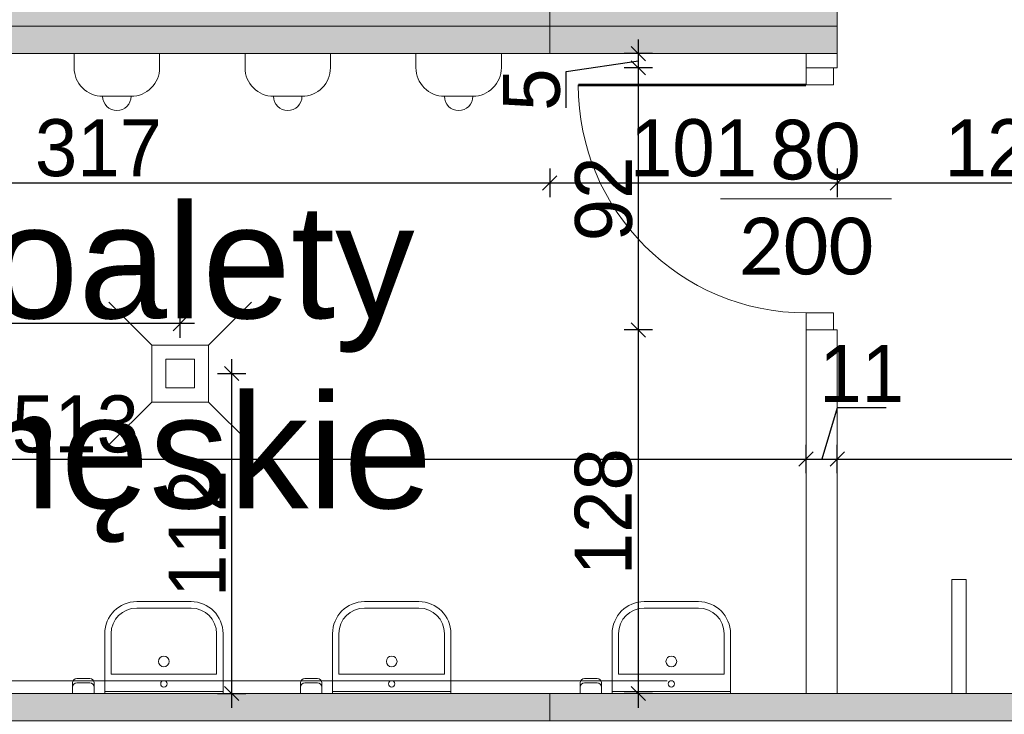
# Model space of a CAD drawing. Header units: millimetres. Extents: x 1962 to 3194, y -795 to -219.
# Tile 118 of 256: x 2519.79 to 2523.25, y -572.91 to -570.47. Entities that reach past the tile are written whole.
import ezdxf

# ---------------------------------------------------------------- set-up
doc = ezdxf.new("R2010")
doc.units = ezdxf.units.MM
doc.layers.get('0').update_dxf_attribs({"lineweight": 5})
doc.layers.get('Defpoints').update_dxf_attribs({"lineweight": 9})
for name, color, linetype, lineweight in [('A_hatch nawierzchnia', 253, 'Continuous', 9), ('A_obiekty kontenery', 152, 'Continuous', 9), ('A_obiekty kontenery opisy', 142, 'Continuous', 9), ('A_wymiary detale', 82, 'Continuous', 9), ('A_wyposażenie armatura sanitarna', 132, 'Continuous', 9), ('A_wyposażenie kanalizacja', 32, 'Continuous', 9), ('A_wyposażenie stolarka', 16, 'Continuous', 9)]:
    doc.layers.add(name, color=color, linetype=linetype, lineweight=lineweight)
doc.styles.get("Standard").update_dxf_attribs({"font": 'arial.ttf'})
doc.styles.add('wymiary pzt', font='txt')
doc.dimstyles.new('wymiary detale', dxfattribs={"dimtxt": 0.2, "dimasz": 0.05, "dimexe": 0.05, "dimexo": 0, "dimgap": 0.02, "dimtad": 1, "dimdec": 0, "dimlfac": 100, "dimzin": 0, "dimtxsty": 'wymiary pzt', "dimblk": 'OBLIQUE', "dimcen": 0.1, "dimdle": 0.05, "dimadec": 1, "dimazin": 0, "dimtfac": 1, "dimtmove": 0, "dimatfit": 3, "dimfxl": 0, "dimarcsym": 0})

# ---------------------------------------------------------------- blocks, each defined once
blk = doc.blocks.new('zw$281D')
at = {"layer": 'A_wyposażenie armatura sanitarna'}
for p, q in [((-0.3203, -0.0375), (-0.3203, 0)), ((-0.3203, 0), (-0.2453, 0)), ((-0.2453, -0.0375), (-0.2453, 0)), ((0.2078, 0), (-0.2078, 0)), ((-0.2078, -0.21), (-0.2078, 0)), ((0.2078, -0.21), (0.2078, 0)), ((0.2078, -0.0075), (-0.2078, -0.0075)), ((-0.3053, -0.0375), (-0.2603, -0.0375)), ((-0.3053, -0.0525), (-0.2603, -0.0525)), ((0.1853, -0.0675), (-0.1853, -0.0675)), ((-0.1853, -0.21), (-0.1853, -0.0675)), ((0.1853, -0.21), (0.1853, -0.0675)), ((0.0953, -0.3), (-0.0953, -0.3)), ((0.0953, -0.3225), (-0.0953, -0.3225))]:
    blk.add_line(p, q, dxfattribs=at)
for centre, radius in [((0, -0.0338), 0.0112), ((0, -0.1125), 0.0188)]:
    blk.add_circle(centre, radius, dxfattribs=at)
for centre, radius, start, end in [((-0.3053, -0.0225), 0.015, 180, 270), ((-0.2603, -0.0225), 0.015, 270, 0), ((-0.3053, -0.0375), 0.015, 180, 270), ((-0.2603, -0.0375), 0.015, 270, 0), ((-0.0953, -0.21), 0.1125, 180, 270), ((-0.0953, -0.21), 0.09, 180, 270), ((0.0953, -0.21), 0.1125, 270, 0), ((0.0953, -0.21), 0.09, 270, 0)]:
    blk.add_arc(centre, radius, start, end, dxfattribs=at)
blk = doc.blocks.new('zw$6E8F')
at = {"layer": 'A_wyposażenie stolarka'}
blk.add_line((0.46, -0.3), (0.46, 0.3), dxfattribs=at)
for points in [[(0.06, 0), (0, 0), (0, 0.096), (0.06, 0.096)], [(0.92, 0), (0.86, 0), (0.86, 0.096), (0.92, 0.096)]]:
    blk.add_lwpolyline(points, close=True, dxfattribs=at)
at = {"layer": 'A_wyposażenie stolarka', "const_width": 0.01}
blk.add_lwpolyline([(0.06, 0), (0.06, -0.8)], dxfattribs=at)
at = {"layer": 'A_wyposażenie stolarka'}
blk.add_arc((0.06, 0), 0.8, 270, 0, dxfattribs=at)
at = {"layer": 'A_wyposażenie stolarka', "insert": (0.46, 0), "char_height": 0.2, "width": 0.488349, "attachment_point": 5, "rotation": 90, "style": 'wymiary pzt'}
blk.add_mtext('{\\fCalibri|b0|i0|c238|p34;\\W0.90929; }{\\fCalibri|b0|i0|c238|p34;80}\\P{\\fCalibri|b0|i0|c238|p34;200}', dxfattribs=at)
blk = doc.blocks.new('zw$184B')
at = {"layer": 'A_wyposażenie armatura sanitarna'}
blk.add_lwpolyline([(-0.05, -0.15), (0.05, -0.15, 0.414214), (0.15, -0.05), (0.15, 0), (-0.15, 0), (-0.15, -0.05, 0.414214)], format="xyb", close=True, dxfattribs=at)
blk.add_arc((0, -0.15), 0.05, 180, 0, dxfattribs=at)
blk = doc.blocks.new('zw$EC30')
at = {"layer": 'A_hatch nawierzchnia'}
h = blk.add_hatch(color=256, dxfattribs=at)
h.dxf.hatch_style = 1
h.paths.add_polyline_path([(-9.227, -43.552), (-9.227, -42.343), (-9.131, -42.343), (-9.131, -43.456), (-6.294, -43.456), (-6.294, -41.21), (-9.131, -41.21), (-9.131, -41.323), (-9.227, -41.323), (-9.227, -41.114), (-6.198, -41.114), (-6.198, -43.552)])
h = blk.add_hatch(color=256, dxfattribs=at)
h.dxf.hatch_style = 1
h.paths.add_polyline_path([(-5.188, -43.552), (-5.188, -43.456), (-6.102, -43.456), (-6.102, -41.21), (-0.236, -41.21), (-0.236, -42.668), (-0.14, -42.668), (-0.14, -41.114), (-6.198, -41.114), (-6.198, -43.552)])
h = blk.add_hatch(color=256, dxfattribs=at)
h.dxf.hatch_style = 1
h.paths.add_polyline_path([(-9.367, -43.648), (-6.198, -43.648), (-6.198, -43.552), (-9.227, -43.552), (-9.367, -43.552)])
h = blk.add_hatch(color=256, dxfattribs=at)
h.dxf.hatch_style = 1
h.paths.add_polyline_path([(-5.188, -43.648), (-5.188, -43.552), (-6.198, -43.552), (-6.198, -43.648)])
h = blk.add_hatch(color=256, dxfattribs=at)
h.dxf.hatch_style = 1
h.paths.add_polyline_path([(-12.256, -45.99), (-6.198, -45.99), (-6.198, -45.894), (-12.16, -45.894), (-12.16, -45.236), (-12.256, -45.236)])
h = blk.add_hatch(color=256, dxfattribs=at)
h.dxf.hatch_style = 1
h.paths.add_polyline_path([(-0.14, -45.99), (-0.14, -45.686), (-0.236, -45.686), (-0.236, -45.894), (-6.198, -45.894), (-6.198, -45.99)])
at = {"layer": 'A_obiekty kontenery'}
blk.add_line((-5.188, -43.648), (-5.188, -43.456), dxfattribs=at)
blk.add_lwpolyline([(-9.227, -43.552), (-6.198, -43.552), (-6.198, -41.114), (-9.227, -41.114)], close=True, dxfattribs=at)
for points in [[(-3.988, -43.552), (-0.14, -43.552), (-0.14, -41.114), (-6.198, -41.114), (-6.198, -43.552), (-5.188, -43.552)], [(-6.198, -43.648), (-6.198, -43.552), (-12.256, -43.552), (-12.256, -45.99), (-6.198, -45.99), (-6.198, -45.894)], [(-6.198, -45.894), (-6.198, -45.99), (-0.14, -45.99), (-0.14, -43.552), (-3.988, -43.552)], [(-5.188, -43.552), (-6.198, -43.552), (-6.198, -43.648)], [(-12.01, -43.648), (-12.16, -43.648), (-12.16, -45.894), (-6.198, -45.894)], [(-6.198, -43.648), (-9.367, -43.648)], [(-6.198, -45.894), (-0.236, -45.894), (-0.236, -43.648), (-3.988, -43.648)], [(-5.188, -43.648), (-6.198, -43.648)]]:
    blk.add_lwpolyline(points, dxfattribs=at)
at = {"layer": 'A_wyposażenie armatura sanitarna'}
for p, q in [((-5.298, -43.698), (-5.298, -43.648)), ((-5.188, -43.698), (-5.188, -43.648)), ((-7.5955, -44.671), (-7.7455, -44.521)), ((-7.3955, -44.671), (-7.2455, -44.521)), ((-5.298, -45.894), (-5.298, -44.618)), ((-5.188, -45.894), (-5.188, -44.618)), ((-7.5955, -44.871), (-7.7455, -45.021)), ((-7.3955, -44.871), (-7.2455, -45.021))]:
    blk.add_line(p, q, dxfattribs=at)
for points in [[(-5.188, -43.698), (-5.298, -43.698)], [(-5.188, -44.618), (-5.298, -44.618)], [(-4.786, -45.894), (-4.786, -45.494), (-4.736, -45.494), (-4.736, -45.894)]]:
    blk.add_lwpolyline(points, dxfattribs=at)
for points in [[(-7.5955, -44.671), (-7.3955, -44.671), (-7.3955, -44.871), (-7.5955, -44.871)], [(-7.4455, -44.721), (-7.5455, -44.721), (-7.5455, -44.821), (-7.4455, -44.821)]]:
    blk.add_lwpolyline(points, close=True, dxfattribs=at)
at = {"layer": 'A_wyposażenie kanalizacja'}
blk.add_lwpolyline([(-12.261, -45.849), (-5.7859, -45.849)], dxfattribs=at)
at = {"layer": 'A_wyposażenie armatura sanitarna'}
for p in [(-7.7178, -43.648), (-7.1178, -43.648), (-6.5178, -43.648)]:
    blk.add_blockref('zw$184B', p, dxfattribs=at)
at = {"layer": 'A_wyposażenie armatura sanitarna', "xscale": -1, "rotation": 179.9999999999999}
for p in [(-7.5528, -45.894), (-6.7528, -45.894), (-5.7709, -45.894)]:
    blk.add_blockref('zw$281D', p, dxfattribs=at)
at = {"layer": 'A_wyposażenie stolarka', "rotation": 270}
blk.add_blockref('zw$6E8F', (-5.298, -43.698), dxfattribs=at)
at = {"layer": 'A_obiekty kontenery opisy', "insert": (-7.4955, -44.771), "char_height": 0.4, "width": 5.866, "attachment_point": 5}
blk.add_mtext('toalety\\Pmęskie', dxfattribs=at)
blk = doc.blocks.new('_Oblique')
at = {"color": 0, "linetype": 'ByBlock', "lineweight": -2}
blk.add_line((-0.5, -0.5), (0.5, 0.5), dxfattribs=at)
blk = doc.blocks.new('*D1071')
at = {"layer": 'A_wymiary detale', "color": 0, "lineweight": -2}
for p, q in [((2517.4198, -572.0658), (2517.4198, -571.9658)), ((2522.5503, -572.0658), (2522.5503, -571.9658)), ((2517.3698, -572.0158), (2522.6003, -572.0158))]:
    blk.add_line(p, q, dxfattribs=at)
at = {"layer": 'Defpoints', "color": 0}
for p in [(2522.5503, -572.0158), (2517.4198, -572.8386), (2522.5503, -572.8386)]:
    blk.add_point(p, dxfattribs=at)
at = {"layer": 'A_wymiary detale', "color": 0, "lineweight": -2, "xscale": 0.05, "yscale": 0.05, "zscale": 0.05, "rotation": 180}
blk.add_blockref('_Oblique', (2517.4198, -572.0158), dxfattribs=at)
at = {"layer": 'A_wymiary detale', "color": 0, "lineweight": -2, "xscale": 0.05, "yscale": 0.05, "zscale": 0.05}
blk.add_blockref('_Oblique', (2522.5503, -572.0158), dxfattribs=at)
at = {"layer": 'A_wymiary detale', "color": 0, "insert": (2519.985, -571.8937), "char_height": 0.2, "attachment_point": 5, "style": 'wymiary pzt'}
blk.add_mtext('513', dxfattribs=at)
blk = doc.blocks.new('*D1072')
at = {"layer": 'A_wymiary detale', "color": 0, "lineweight": -2}
for p, q in [((2522.6593, -571.8358), (2522.6053, -572.0158)), ((2522.8316, -571.8358), (2522.6593, -571.8358)), ((2522.5503, -572.0658), (2522.5503, -571.9658)), ((2522.6603, -572.0658), (2522.6603, -571.9658)), ((2522.5003, -572.0158), (2522.7103, -572.0158))]:
    blk.add_line(p, q, dxfattribs=at)
at = {"layer": 'Defpoints', "color": 0}
for p in [(2522.6603, -572.0158), (2522.5503, -572.8386), (2522.6603, -572.8386)]:
    blk.add_point(p, dxfattribs=at)
at = {"layer": 'A_wymiary detale', "color": 0, "lineweight": -2, "xscale": 0.05, "yscale": 0.05, "zscale": 0.05, "rotation": 180}
blk.add_blockref('_Oblique', (2522.5503, -572.0158), dxfattribs=at)
at = {"layer": 'A_wymiary detale', "color": 0, "lineweight": -2, "xscale": 0.05, "yscale": 0.05, "zscale": 0.05}
blk.add_blockref('_Oblique', (2522.6603, -572.0158), dxfattribs=at)
at = {"layer": 'A_wymiary detale', "color": 0, "insert": (2522.7454, -571.7158), "char_height": 0.2, "attachment_point": 5, "style": 'wymiary pzt'}
blk.add_mtext('11', dxfattribs=at)
blk = doc.blocks.new('*D1073')
at = {"layer": 'A_wymiary detale', "color": 0, "lineweight": -2}
for p, q in [((2522.6603, -572.0658), (2522.6603, -571.9658)), ((2527.6123, -571.9658), (2527.6123, -572.0658)), ((2522.6103, -572.0158), (2527.6623, -572.0158))]:
    blk.add_line(p, q, dxfattribs=at)
at = {"layer": 'Defpoints', "color": 0}
for p in [(2527.6123, -571.8426), (2527.6123, -572.0158), (2522.6603, -572.8386)]:
    blk.add_point(p, dxfattribs=at)
at = {"layer": 'A_wymiary detale', "color": 0, "lineweight": -2, "xscale": 0.05, "yscale": 0.05, "zscale": 0.05, "rotation": 180}
blk.add_blockref('_Oblique', (2522.6603, -572.0158), dxfattribs=at)
at = {"layer": 'A_wymiary detale', "color": 0, "lineweight": -2, "xscale": 0.05, "yscale": 0.05, "zscale": 0.05}
blk.add_blockref('_Oblique', (2527.6123, -572.0158), dxfattribs=at)
at = {"layer": 'A_wymiary detale', "color": 0, "insert": (2525.1363, -571.8937), "char_height": 0.2, "attachment_point": 5, "style": 'wymiary pzt'}
blk.add_mtext('495', dxfattribs=at)
blk = doc.blocks.new('*D1082')
at = {"layer": 'A_wymiary detale', "color": 0, "lineweight": -2}
for p, q in [((2518.4813, -570.9964), (2518.4813, -571.0964)), ((2521.6503, -570.9964), (2521.6503, -571.0964)), ((2518.4313, -571.0464), (2521.7003, -571.0464))]:
    blk.add_line(p, q, dxfattribs=at)
at = {"layer": 'Defpoints', "color": 0}
for p in [(2518.4813, -570.5926), (2521.6503, -570.5926), (2521.6503, -571.0464)]:
    blk.add_point(p, dxfattribs=at)
at = {"layer": 'A_wymiary detale', "color": 0, "lineweight": -2, "xscale": 0.05, "yscale": 0.05, "zscale": 0.05, "rotation": 180}
blk.add_blockref('_Oblique', (2518.4813, -571.0464), dxfattribs=at)
at = {"layer": 'A_wymiary detale', "color": 0, "lineweight": -2, "xscale": 0.05, "yscale": 0.05, "zscale": 0.05}
blk.add_blockref('_Oblique', (2521.6503, -571.0464), dxfattribs=at)
at = {"layer": 'A_wymiary detale', "color": 0, "insert": (2520.0658, -570.9243), "char_height": 0.2, "attachment_point": 5, "style": 'wymiary pzt'}
blk.add_mtext('317', dxfattribs=at)
blk = doc.blocks.new('*D1083')
at = {"layer": 'A_wymiary detale', "color": 0, "lineweight": -2}
for p, q in [((2521.6503, -570.9964), (2521.6503, -571.0964)), ((2522.6603, -570.9964), (2522.6603, -571.0964)), ((2521.6003, -571.0464), (2522.7103, -571.0464))]:
    blk.add_line(p, q, dxfattribs=at)
at = {"layer": 'Defpoints', "color": 0}
for p in [(2521.6503, -570.5926), (2522.6603, -570.5926), (2522.6603, -571.0464)]:
    blk.add_point(p, dxfattribs=at)
at = {"layer": 'A_wymiary detale', "color": 0, "lineweight": -2, "xscale": 0.05, "yscale": 0.05, "zscale": 0.05, "rotation": 180}
blk.add_blockref('_Oblique', (2521.6503, -571.0464), dxfattribs=at)
at = {"layer": 'A_wymiary detale', "color": 0, "lineweight": -2, "xscale": 0.05, "yscale": 0.05, "zscale": 0.05}
blk.add_blockref('_Oblique', (2522.6603, -571.0464), dxfattribs=at)
at = {"layer": 'A_wymiary detale', "color": 0, "insert": (2522.1553, -570.9243), "char_height": 0.2, "attachment_point": 5, "style": 'wymiary pzt'}
blk.add_mtext('101', dxfattribs=at)
blk = doc.blocks.new('*D1084')
at = {"layer": 'A_wymiary detale', "color": 0, "lineweight": -2}
for p, q in [((2522.6603, -570.9964), (2522.6603, -571.0964)), ((2523.8603, -570.9964), (2523.8603, -571.0964)), ((2522.6103, -571.0464), (2523.9103, -571.0464))]:
    blk.add_line(p, q, dxfattribs=at)
at = {"layer": 'Defpoints', "color": 0}
for p in [(2522.6603, -570.5926), (2523.8603, -570.5926), (2523.8603, -571.0464)]:
    blk.add_point(p, dxfattribs=at)
at = {"layer": 'A_wymiary detale', "color": 0, "lineweight": -2, "xscale": 0.05, "yscale": 0.05, "zscale": 0.05, "rotation": 180}
blk.add_blockref('_Oblique', (2522.6603, -571.0464), dxfattribs=at)
at = {"layer": 'A_wymiary detale', "color": 0, "lineweight": -2, "xscale": 0.05, "yscale": 0.05, "zscale": 0.05}
blk.add_blockref('_Oblique', (2523.8603, -571.0464), dxfattribs=at)
at = {"layer": 'A_wymiary detale', "color": 0, "insert": (2523.2603, -570.9243), "char_height": 0.2, "attachment_point": 5, "style": 'wymiary pzt'}
blk.add_mtext('120', dxfattribs=at)
blk = doc.blocks.new('*D1108')
at = {"layer": 'A_wymiary detale', "color": 0, "lineweight": -2}
for p, q in [((2521.9616, -572.8886), (2521.9616, -571.5126)), ((2522.0116, -571.5626), (2521.9116, -571.5626)), ((2522.0116, -572.8386), (2521.9116, -572.8386))]:
    blk.add_line(p, q, dxfattribs=at)
at = {"layer": 'Defpoints', "color": 0}
for p in [(2521.9616, -571.5626), (2522.5503, -571.5626), (2522.5503, -572.8386)]:
    blk.add_point(p, dxfattribs=at)
at = {"layer": 'A_wymiary detale', "color": 0, "lineweight": -2, "xscale": 0.05, "yscale": 0.05, "zscale": 0.05}
for p, rotation in [((2521.9616, -571.5626), 90), ((2521.9616, -572.8386), 270)]:
    blk.add_blockref('_Oblique', p, dxfattribs=dict(at, rotation=rotation))
at = {"layer": 'A_wymiary detale', "color": 0, "insert": (2521.8395, -572.2006), "char_height": 0.2, "attachment_point": 5, "rotation": 90, "style": 'wymiary pzt'}
blk.add_mtext('128', dxfattribs=at)
blk = doc.blocks.new('*D1109')
at = {"layer": 'A_wymiary detale', "color": 0, "lineweight": -2}
for p, q in [((2521.9616, -571.6126), (2521.9616, -570.5926)), ((2522.0116, -570.6426), (2521.9116, -570.6426)), ((2522.0116, -571.5626), (2521.9116, -571.5626))]:
    blk.add_line(p, q, dxfattribs=at)
at = {"layer": 'Defpoints', "color": 0}
for p in [(2521.9616, -570.6426), (2522.5503, -570.6426), (2522.5503, -571.5626)]:
    blk.add_point(p, dxfattribs=at)
at = {"layer": 'A_wymiary detale', "color": 0, "lineweight": -2, "xscale": 0.05, "yscale": 0.05, "zscale": 0.05}
for p, rotation in [((2521.9616, -570.6426), 90), ((2521.9616, -571.5626), 270)]:
    blk.add_blockref('_Oblique', p, dxfattribs=dict(at, rotation=rotation))
at = {"layer": 'A_wymiary detale', "color": 0, "insert": (2521.8406, -571.1026), "char_height": 0.2, "attachment_point": 5, "rotation": 90, "style": 'wymiary pzt'}
blk.add_mtext('92', dxfattribs=at)
blk = doc.blocks.new('*D1110')
at = {"layer": 'A_wymiary detale', "color": 0, "lineweight": -2}
for p, q in [((2521.9616, -570.6926), (2521.9616, -570.5426)), ((2522.0116, -570.5926), (2521.9116, -570.5926)), ((2521.7082, -570.6554), (2521.9616, -570.6176)), ((2521.7082, -570.7828), (2521.7082, -570.6554)), ((2522.0116, -570.6426), (2521.9116, -570.6426))]:
    blk.add_line(p, q, dxfattribs=at)
at = {"layer": 'Defpoints', "color": 0}
for p in [(2521.9616, -570.5926), (2522.5503, -570.5926), (2522.5503, -570.6426)]:
    blk.add_point(p, dxfattribs=at)
at = {"layer": 'A_wymiary detale', "color": 0, "lineweight": -2, "xscale": 0.05, "yscale": 0.05, "zscale": 0.05}
for p, rotation in [((2521.9616, -570.5926), 90), ((2521.9616, -570.6426), 270)]:
    blk.add_blockref('_Oblique', p, dxfattribs=dict(at, rotation=rotation))
at = {"layer": 'A_wymiary detale', "color": 0, "insert": (2521.5872, -570.7191), "char_height": 0.2, "attachment_point": 5, "rotation": 90, "style": 'wymiary pzt'}
blk.add_mtext('5', dxfattribs=at)
blk = doc.blocks.new('*D1173')
at = {"layer": 'A_wymiary detale', "color": 0, "lineweight": -2}
for p, q in [((2520.5333, -571.6656), (2520.5333, -572.8886)), ((2520.4833, -571.7156), (2520.5833, -571.7156)), ((2520.4833, -572.8386), (2520.5833, -572.8386))]:
    blk.add_line(p, q, dxfattribs=at)
at = {"layer": 'Defpoints', "color": 0}
for p in [(2520.4528, -571.7156), (2520.4528, -572.8386), (2520.5333, -572.8386)]:
    blk.add_point(p, dxfattribs=at)
at = {"layer": 'A_wymiary detale', "color": 0, "lineweight": -2, "xscale": 0.05, "yscale": 0.05, "zscale": 0.05}
for p, rotation in [((2520.5333, -571.7156), 90), ((2520.5333, -572.8386), 270)]:
    blk.add_blockref('_Oblique', p, dxfattribs=dict(at, rotation=rotation))
at = {"layer": 'A_wymiary detale', "color": 0, "insert": (2520.4122, -572.2771), "char_height": 0.2, "attachment_point": 5, "rotation": 90, "style": 'wymiary pzt'}
blk.add_mtext('112', dxfattribs=at)
blk = doc.blocks.new('*D1174')
at = {"layer": 'A_wymiary detale', "color": 0, "lineweight": -2}
for p, q in [((2515.6883, -571.5903), (2515.6883, -571.4903)), ((2520.3528, -571.5903), (2520.3528, -571.4903)), ((2520.4028, -571.5403), (2515.6383, -571.5403))]:
    blk.add_line(p, q, dxfattribs=at)
at = {"layer": 'Defpoints', "color": 0}
for p in [(2515.6883, -571.5403), (2515.6883, -571.6156), (2520.3528, -571.6156)]:
    blk.add_point(p, dxfattribs=at)
at = {"layer": 'A_wymiary detale', "color": 0, "lineweight": -2, "xscale": 0.05, "yscale": 0.05, "zscale": 0.05, "rotation": 180}
blk.add_blockref('_Oblique', (2515.6883, -571.5403), dxfattribs=at)
at = {"layer": 'A_wymiary detale', "color": 0, "lineweight": -2, "xscale": 0.05, "yscale": 0.05, "zscale": 0.05}
blk.add_blockref('_Oblique', (2520.3528, -571.5403), dxfattribs=at)
at = {"layer": 'A_wymiary detale', "color": 0, "insert": (2518.0205, -571.4193), "char_height": 0.2, "attachment_point": 5, "style": 'wymiary pzt'}
blk.add_mtext('466', dxfattribs=at)

msp = doc.modelspace()

# ---------------------------------------------------------------- block references
msp.add_blockref('zw$EC30', (2527.8483, -526.9446))

# ---------------------------------------------------------------- dimensions: what is measured, and where the dimension line sits
at = {"layer": 'A_wymiary detale'}
dim = msp.add_linear_dim(base=(2521.9616, -570.5926), p1=(2522.5503, -570.6426), p2=(2522.5503, -570.5926), angle=90, dimstyle='wymiary detale', override={"dimtmove": 1}, dxfattribs=at)
dim.commit()
dim.dimension.update_dxf_attribs({"geometry": '*D1110', "text_midpoint": (2521.7082, -570.6754), "dimtype": 160})
for base, p1, p2, picture, middle in [((2521.6503, -571.0464), (2518.4813, -570.5926), (2521.6503, -570.5926), '*D1082', (2520.0658, -570.9243)), ((2522.6603, -571.0464), (2521.6503, -570.5926), (2522.6603, -570.5926), '*D1083', (2522.1553, -570.9243)), ((2523.8603, -571.0464), (2522.6603, -570.5926), (2523.8603, -570.5926), '*D1084', (2523.2603, -570.9243)), ((2522.6603, -572.0158), (2522.5503, -572.8386), (2522.6603, -572.8386), '*D1072', (2522.6793, -571.7158)), ((2522.5503, -572.0158), (2517.4198, -572.8386), (2522.5503, -572.8386), '*D1071', (2519.985, -571.8937)), ((2527.6123, -572.0158), (2522.6603, -572.8386), (2527.6123, -571.8426), '*D1073', (2525.1363, -571.8937))]:
    dim = msp.add_linear_dim(base=base, p1=p1, p2=p2, dimstyle='wymiary detale', override={"dimtmove": 1}, dxfattribs=at)
    dim.commit()
    dim.dimension.update_dxf_attribs({"geometry": picture, "text_midpoint": middle})
dim = msp.add_linear_dim(base=(2521.9616, -570.6426), p1=(2522.5503, -571.5626), p2=(2522.5503, -570.6426), angle=90, dimstyle='wymiary detale', override={"dimtmove": 1}, dxfattribs=at)
dim.commit()
dim.dimension.update_dxf_attribs({"geometry": '*D1109', "text_midpoint": (2521.8406, -571.1026)})
for p1, p2, distance, picture, middle in [((2520.3528, -571.6156), (2515.6883, -571.6156), -0.0753, '*D1174', (2518.0205, -571.4193)), ((2522.5503, -572.8386), (2522.5503, -571.5626), 0.5887, '*D1108', (2521.8395, -572.2006)), ((2520.4528, -571.7156), (2520.4528, -572.8386), 0.0805, '*D1173', (2520.4122, -572.2771))]:
    dim = msp.add_aligned_dim(p1=p1, p2=p2, distance=distance, dimstyle='wymiary detale', dxfattribs=at)
    dim.commit()
    dim.dimension.update_dxf_attribs({"geometry": picture, "text_midpoint": middle})

doc.saveas('drawing.dxf')
